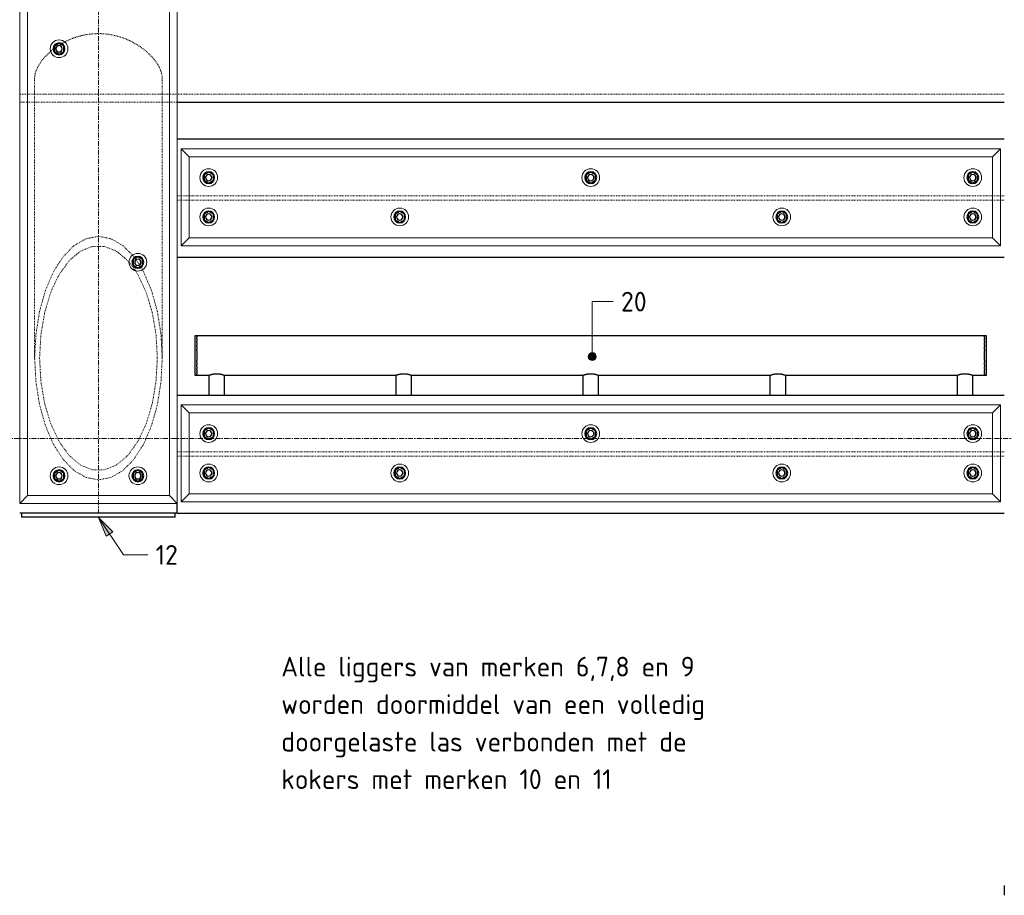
# Model space of a CAD drawing. Header units: millimetres. Extents: x -253989 to -201512, y -82117 to 103114.
# Tile 32 of 67: x -237695 to -235195, y -1160 to 1063. Entities that reach past the tile are written whole.
import ezdxf

# ---------------------------------------------------------------- set-up
doc = ezdxf.new("R2010")
doc.units = ezdxf.units.MM
doc.linetypes.add('Grid Line', pattern=[22.225, 12.7, -3.175, 3.175, -3.175])
doc.linetypes.add('XX-HIDDEN', pattern=[4, 2, -2])
for name, color, linetype, lineweight in [('N-CO-BC-BETONVORM-G', 50, 'Continuous', 25), ('N-CO-BC-BETONVORM-G-1', 50, 'XX-HIDDEN', 18), ('N-CO-BC-BETONVORM-GN', 10, 'XX-HIDDEN', 18), ('N-CO-KC-KUNSTSTOFVORM-G', 7, 'Continuous', 13), ('N-CO-SC-STAALVORM-G', 10, 'Continuous', 25), ('X-XX-AL-CONSTRUCTIELIJN-G-1', 7, 'Grid Line', 18), ('X-XX-AL-T25-1', 7, 'Continuous', 13), ('X-XX-AL-VERWIJZING-G-1', 7, 'Grid Line', 18)]:
    doc.layers.add(name, color=color, linetype=linetype, lineweight=lineweight)
doc.styles.add('NLCS-ISO_1', font='NLCS-ISO.ttf', dxfattribs={"height": 50})

# ---------------------------------------------------------------- blocks, each defined once
blk = doc.blocks.new('GM_afdekklepje - GM_afdekklepje-V4-Section 12')
at = {"layer": 'N-CO-SC-STAALVORM-G'}
for p, q in [((252077.7, -190), (252077.7, -200)), ((252467.7, -200), (252467.7, -190)), ((252104.7, -200), (252077.7, -200)), ((252440.7, -200), (252104.7, -200)), ((252467.7, -200), (252440.7, -200))]:
    blk.add_line(p, q, dxfattribs=at)
blk = doc.blocks.new('GM_Hakorit_2850 - GM_Hakorit_2850-3712023-Section 12')
at = {"layer": 'N-CO-KC-KUNSTSTOFVORM-G'}
for p, q in [((252092.7, 2665), (252072.7, 2685)), ((252072.7, -164.9), (252072.7, 2684.9)), ((252072.8, 2685), (252472.7, 2685)), ((252472.7, 2685), (252452.7, 2665)), ((252472.7, -164.9), (252472.7, 2684.9)), ((252092.7, -145), (252092.7, 2665)), ((252452.7, 2665), (252092.7, 2665)), ((252452.7, -145), (252452.7, 2665)), ((252072.7, -165), (252092.7, -145)), ((252092.7, -145), (252452.7, -145)), ((252452.7, -145), (252472.7, -165)), ((252472.7, -165), (252072.8, -165))]:
    blk.add_line(p, q, dxfattribs=at)
for centre, start, end in [((252172.7, 2615), 90, 270), ((252172.7, 2615), 270, 90), ((252372.7, 2615), 90, 270), ((252372.7, 2615), 270, 90), ((252172.7, 2073), 90, 270), ((252172.7, 2073), 270, 90), ((252372.7, 1531), 90, 270), ((252372.7, 1531), 270, 90), ((252172.7, 989), 90, 270), ((252172.7, 989), 270, 90), ((252372.7, 447), 90, 270), ((252372.7, 447), 270, 90), ((252172.7, -95), 90, 270), ((252172.7, -95), 270, 90), ((252372.7, -95), 90, 270), ((252372.7, -95), 270, 90)]:
    blk.add_arc(centre, 22.5, start, end, dxfattribs=at)
blk = doc.blocks.new('GM_Hakorit_2240 - GM_Hakorit_2240-3691594-Section 12')
at = {"layer": 'N-CO-KC-KUNSTSTOFVORM-G'}
for p, q in [((243682.7, 2685), (243702.7, 2665)), ((243682.7, 2439.1), (243682.7, 2684.9)), ((245762.7, 2685), (243682.8, 2685)), ((245742.7, 2665), (245762.7, 2685)), ((245762.7, 2684.9), (245762.7, 2439.1)), ((245742.7, 2665), (243702.7, 2665)), ((243702.7, 2665), (243702.7, 2459)), ((245742.7, 2459), (245742.7, 2665)), ((243702.7, 2459), (243682.7, 2439)), ((245742.7, 2459), (243702.7, 2459)), ((245762.7, 2439), (245742.7, 2459)), ((245762.7, 2439), (243682.8, 2439))]:
    blk.add_line(p, q, dxfattribs=at)
for centre, start, end in [((243752.7, 2612), 0, 180), ((244722.7, 2612), 360, 180), ((245692.7, 2612), 0, 180), ((243752.7, 2612), 180, 360), ((244722.7, 2612), 180, 360), ((245692.7, 2612), 180, 0), ((243752.7, 2512), 0, 180), ((244237.7, 2512), 0, 180), ((245207.7, 2512), 0, 180), ((245692.7, 2512), 0, 180), ((243752.7, 2512), 180, 360), ((244237.7, 2512), 180, 0), ((245207.7, 2512), 180, 0), ((245692.7, 2512), 180, 0)]:
    blk.add_arc(centre, 22.5, start, end, dxfattribs=at)
blk = doc.blocks.new('GM_Bouten_Moeren_Zeskant - M16-3610774-Section 12')
at = {"layer": 'N-CO-SC-STAALVORM-G'}
for p, q in [((243192.7, 2625.8), (243180.7, 2618.8)), ((243204.7, 2618.8), (243192.7, 2625.8)), ((243180.7, 2618.8), (243180.7, 2605)), ((243180.7, 2605), (243192.7, 2598.1)), ((243192.7, 2598.1), (243204.7, 2605)), ((243204.7, 2605), (243204.7, 2618.8))]:
    blk.add_line(p, q, dxfattribs=at)
for radius, start, end in [(15, 0, 180), (15, 180, 0), (8, 0, 180), (8, 180, 0)]:
    blk.add_arc((243192.7, 2611.9), radius, start, end, dxfattribs=at)
blk = doc.blocks.new('GM_haalbuis_2000 - GM_haalbuis_2000-3723340-Section 12')
at = {"layer": 'N-CO-SC-STAALVORM-G'}
for p, q in [((243722.7, 260), (243717.7, 260)), ((243717.7, 260), (243717.7, 210)), ((243722.7, 260), (243722.7, 258.4)), ((245722.7, 260), (243722.7, 260)), ((243722.7, 257.4), (243722.7, 258.3)), ((243722.7, 257.4), (243722.7, 254.1)), ((243722.7, 251.7), (243722.7, 254.1)), ((243722.7, 251.7), (243722.7, 247)), ((245727.7, 260), (245722.7, 260)), ((245722.7, 258.4), (245722.7, 260)), ((245722.7, 258.3), (245722.7, 257.4)), ((245722.7, 254.1), (245722.7, 257.4)), ((245722.7, 254.1), (245722.7, 251.7)), ((245722.7, 247), (245722.7, 251.7)), ((245727.7, 210), (245727.7, 260)), ((243722.7, 243.6), (243722.7, 247)), ((243722.7, 243.6), (243722.7, 237.5)), ((243722.7, 233.5), (243722.7, 237.6)), ((243722.7, 233.6), (243722.7, 225.9)), ((243722.7, 222.1), (243722.7, 225.9)), ((245722.7, 247), (245722.7, 243.6)), ((245722.7, 237.5), (245722.7, 243.6)), ((245722.7, 237.6), (245722.7, 233.5)), ((245722.7, 225.9), (245722.7, 233.6)), ((245722.7, 225.9), (245722.7, 222.1)), ((243717.7, 210), (243717.7, 160)), ((243722.7, 222.1), (243722.7, 210)), ((243722.7, 210), (243722.7, 197.9)), ((245722.7, 210), (245722.7, 222.1)), ((245722.7, 197.9), (245722.7, 210)), ((245727.7, 160), (245727.7, 210)), ((243722.7, 193.7), (243722.7, 197.9)), ((243722.7, 193.7), (243722.7, 186.4)), ((243722.7, 182.4), (243722.7, 186.5)), ((243722.7, 182.5), (243722.7, 176.4)), ((243722.7, 173), (243722.7, 176.4)), ((245722.7, 197.9), (245722.7, 193.7)), ((245722.7, 186.4), (245722.7, 193.7)), ((245722.7, 186.5), (245722.7, 182.4)), ((245722.7, 176.4), (245722.7, 182.5)), ((245722.7, 176.4), (245722.7, 173)), ((243717.7, 160), (243722.7, 160)), ((243722.7, 173), (243722.7, 168.3)), ((243722.7, 165.9), (243722.7, 168.3)), ((243722.7, 165.9), (243722.7, 162.6)), ((243722.7, 161.7), (243722.7, 162.6)), ((243722.7, 161.6), (243722.7, 160)), ((243722.7, 160), (243754, 160)), ((243752.7, 160), (243752.7, 110)), ((243791.4, 160), (244229, 160)), ((243792.7, 110), (243792.7, 160)), ((244227.7, 160), (244227.7, 110)), ((244266.4, 160), (244704, 160)), ((244267.7, 110), (244267.7, 160)), ((244702.7, 160), (244702.7, 110)), ((244741.4, 160), (245179, 160)), ((244742.7, 110), (244742.7, 160)), ((245177.7, 160), (245177.7, 110)), ((245216.4, 160), (245654, 160)), ((245217.7, 110), (245217.7, 160)), ((245652.7, 160), (245652.7, 110)), ((245691.4, 160), (245722.7, 160)), ((245692.7, 110), (245692.7, 160)), ((245722.7, 168.3), (245722.7, 173)), ((245722.7, 168.3), (245722.7, 165.9)), ((245722.7, 162.6), (245722.7, 165.9)), ((245722.7, 162.6), (245722.7, 161.7)), ((245722.7, 160), (245722.7, 161.6)), ((245722.7, 160), (245727.7, 160))]:
    blk.add_line(p, q, dxfattribs=at)
for points, knots in [([(243752.8, 160), (243752.8, 160), (243753, 160.1), (243753.4, 160.3), (243753.9, 160.5), (243754.6, 160.7), (243755.4, 161), (243756.2, 161.3), (243756.9, 161.5), (243757.2, 161.6), (243757.4, 161.7)], [-0.9884455, -0.9884455, -0.9884455, -0.9884455, -0.9444444, -0.9166667, -0.8888889, -0.8611111, -0.8333333, -0.8055556, -0.7916667, -0.7777778, -0.7777778, -0.7777778, -0.7777778]), ([(243757.4, 161.7), (243757.6, 161.7), (243758, 161.9), (243758.8, 162.1), (243759.9, 162.4), (243761, 162.7), (243762, 162.9), (243762.7, 163.1), (243763.5, 163.2), (243764.5, 163.4), (243765.8, 163.7), (243767.5, 163.9), (243769.2, 164.1), (243771, 164.1), (243772.7, 164.2), (243774.5, 164.1), (243776.3, 164.1), (243778, 163.9), (243779.6, 163.7), (243781, 163.4), (243782, 163.2), (243782.8, 163.1), (243783.5, 162.9), (243784.5, 162.7), (243785.6, 162.4), (243786.7, 162.1), (243787.5, 161.9), (243787.9, 161.7), (243788, 161.7)], [-0.7777778, -0.7777778, -0.7777778, -0.7777778, -0.7638889, -0.75, -0.7222222, -0.6944444, -0.6805556, -0.6666667, -0.6527778, -0.6388889, -0.6111111, -0.5833333, -0.5555556, -0.5277778, -0.5, -0.4722222, -0.4444444, -0.4166667, -0.3888889, -0.3611111, -0.3472222, -0.3333333, -0.3194444, -0.3055556, -0.2777778, -0.25, -0.2361111, -0.2222222, -0.2222222, -0.2222222, -0.2222222]), ([(243788, 161.7), (243788.2, 161.6), (243788.6, 161.5), (243789.3, 161.3), (243790.1, 161), (243790.9, 160.7), (243791.5, 160.5), (243792.1, 160.3), (243792.5, 160.1), (243792.7, 160), (243792.7, 160)], [-0.2222222, -0.2222222, -0.2222222, -0.2222222, -0.2083333, -0.1944444, -0.1666667, -0.1388889, -0.1111111, -0.0833333, -0.0555556, -0.0115495, -0.0115495, -0.0115495, -0.0115495]), ([(244227.8, 160), (244227.8, 160), (244228, 160.1), (244228.4, 160.3), (244228.9, 160.5), (244229.6, 160.7), (244230.4, 161), (244231.2, 161.3), (244231.9, 161.5), (244232.2, 161.6), (244232.4, 161.7)], [-0.9884455, -0.9884455, -0.9884455, -0.9884455, -0.9444444, -0.9166667, -0.8888889, -0.8611111, -0.8333333, -0.8055556, -0.7916667, -0.7777778, -0.7777778, -0.7777778, -0.7777778]), ([(244232.4, 161.7), (244232.6, 161.7), (244233, 161.9), (244233.8, 162.1), (244234.9, 162.4), (244236, 162.7), (244237, 162.9), (244237.7, 163.1), (244238.5, 163.2), (244239.5, 163.4), (244240.8, 163.7), (244242.5, 163.9), (244244.2, 164.1), (244246, 164.1), (244247.7, 164.2), (244249.5, 164.1), (244251.3, 164.1), (244253, 163.9), (244254.6, 163.7), (244256, 163.4), (244257, 163.2), (244257.8, 163.1), (244258.5, 162.9), (244259.5, 162.7), (244260.6, 162.4), (244261.7, 162.1), (244262.5, 161.9), (244262.9, 161.7), (244263, 161.7)], [-0.7777778, -0.7777778, -0.7777778, -0.7777778, -0.7638889, -0.75, -0.7222222, -0.6944444, -0.6805556, -0.6666667, -0.6527778, -0.6388889, -0.6111111, -0.5833333, -0.5555556, -0.5277778, -0.5, -0.4722222, -0.4444444, -0.4166667, -0.3888889, -0.3611111, -0.3472222, -0.3333333, -0.3194444, -0.3055556, -0.2777778, -0.25, -0.2361111, -0.2222222, -0.2222222, -0.2222222, -0.2222222]), ([(244263, 161.7), (244263.2, 161.6), (244263.6, 161.5), (244264.3, 161.3), (244265.1, 161), (244265.9, 160.7), (244266.5, 160.5), (244267.1, 160.3), (244267.5, 160.1), (244267.7, 160), (244267.7, 160)], [-0.2222222, -0.2222222, -0.2222222, -0.2222222, -0.2083333, -0.1944444, -0.1666667, -0.1388889, -0.1111111, -0.0833333, -0.0555556, -0.0115495, -0.0115495, -0.0115495, -0.0115495]), ([(244702.8, 160), (244702.8, 160), (244703, 160.1), (244703.4, 160.3), (244703.9, 160.5), (244704.6, 160.7), (244705.4, 161), (244706.2, 161.3), (244706.9, 161.5), (244707.2, 161.6), (244707.4, 161.7)], [-0.9884455, -0.9884455, -0.9884455, -0.9884455, -0.9444444, -0.9166667, -0.8888889, -0.8611111, -0.8333333, -0.8055556, -0.7916667, -0.7777778, -0.7777778, -0.7777778, -0.7777778]), ([(244707.4, 161.7), (244707.6, 161.7), (244708, 161.9), (244708.8, 162.1), (244709.9, 162.4), (244711, 162.7), (244712, 162.9), (244712.7, 163.1), (244713.5, 163.2), (244714.5, 163.4), (244715.8, 163.7), (244717.5, 163.9), (244719.2, 164.1), (244721, 164.1), (244722.7, 164.2), (244724.5, 164.1), (244726.3, 164.1), (244728, 163.9), (244729.6, 163.7), (244731, 163.4), (244732, 163.2), (244732.8, 163.1), (244733.5, 162.9), (244734.5, 162.7), (244735.6, 162.4), (244736.7, 162.1), (244737.5, 161.9), (244737.9, 161.7), (244738, 161.7)], [-0.7777778, -0.7777778, -0.7777778, -0.7777778, -0.7638889, -0.75, -0.7222222, -0.6944444, -0.6805556, -0.6666667, -0.6527778, -0.6388889, -0.6111111, -0.5833333, -0.5555556, -0.5277778, -0.5, -0.4722222, -0.4444444, -0.4166667, -0.3888889, -0.3611111, -0.3472222, -0.3333333, -0.3194444, -0.3055556, -0.2777778, -0.25, -0.2361111, -0.2222222, -0.2222222, -0.2222222, -0.2222222]), ([(244738, 161.7), (244738.2, 161.6), (244738.6, 161.5), (244739.3, 161.3), (244740.1, 161), (244740.9, 160.7), (244741.5, 160.5), (244742.1, 160.3), (244742.5, 160.1), (244742.7, 160), (244742.7, 160)], [-0.2222222, -0.2222222, -0.2222222, -0.2222222, -0.2083333, -0.1944444, -0.1666667, -0.1388889, -0.1111111, -0.0833333, -0.0555556, -0.0115495, -0.0115495, -0.0115495, -0.0115495]), ([(245177.8, 160), (245177.8, 160), (245178, 160.1), (245178.4, 160.3), (245178.9, 160.5), (245179.6, 160.7), (245180.4, 161), (245181.2, 161.3), (245181.9, 161.5), (245182.2, 161.6), (245182.4, 161.7)], [-0.9884455, -0.9884455, -0.9884455, -0.9884455, -0.9444444, -0.9166667, -0.8888889, -0.8611111, -0.8333333, -0.8055556, -0.7916667, -0.7777778, -0.7777778, -0.7777778, -0.7777778]), ([(245182.4, 161.7), (245182.6, 161.7), (245183, 161.9), (245183.8, 162.1), (245184.9, 162.4), (245186, 162.7), (245187, 162.9), (245187.7, 163.1), (245188.5, 163.2), (245189.5, 163.4), (245190.8, 163.7), (245192.5, 163.9), (245194.2, 164.1), (245196, 164.1), (245197.7, 164.2), (245199.5, 164.1), (245201.3, 164.1), (245203, 163.9), (245204.6, 163.7), (245206, 163.4), (245207, 163.2), (245207.8, 163.1), (245208.5, 162.9), (245209.5, 162.7), (245210.6, 162.4), (245211.7, 162.1), (245212.5, 161.9), (245212.9, 161.7), (245213, 161.7)], [-0.7777778, -0.7777778, -0.7777778, -0.7777778, -0.7638889, -0.75, -0.7222222, -0.6944444, -0.6805556, -0.6666667, -0.6527778, -0.6388889, -0.6111111, -0.5833333, -0.5555556, -0.5277778, -0.5, -0.4722222, -0.4444444, -0.4166667, -0.3888889, -0.3611111, -0.3472222, -0.3333333, -0.3194444, -0.3055556, -0.2777778, -0.25, -0.2361111, -0.2222222, -0.2222222, -0.2222222, -0.2222222]), ([(245213, 161.7), (245213.2, 161.6), (245213.6, 161.5), (245214.3, 161.3), (245215.1, 161), (245215.9, 160.7), (245216.5, 160.5), (245217.1, 160.3), (245217.5, 160.1), (245217.7, 160), (245217.7, 160)], [-0.2222222, -0.2222222, -0.2222222, -0.2222222, -0.2083333, -0.1944444, -0.1666667, -0.1388889, -0.1111111, -0.0833333, -0.0555556, -0.0115495, -0.0115495, -0.0115495, -0.0115495]), ([(245652.8, 160), (245652.8, 160), (245653, 160.1), (245653.4, 160.3), (245653.9, 160.5), (245654.6, 160.7), (245655.4, 161), (245656.2, 161.3), (245656.9, 161.5), (245657.2, 161.6), (245657.4, 161.7)], [-0.9884455, -0.9884455, -0.9884455, -0.9884455, -0.9444444, -0.9166667, -0.8888889, -0.8611111, -0.8333333, -0.8055556, -0.7916667, -0.7777778, -0.7777778, -0.7777778, -0.7777778]), ([(245657.4, 161.7), (245657.6, 161.7), (245658, 161.9), (245658.8, 162.1), (245659.9, 162.4), (245661, 162.7), (245662, 162.9), (245662.7, 163.1), (245663.5, 163.2), (245664.5, 163.4), (245665.8, 163.7), (245667.5, 163.9), (245669.2, 164.1), (245671, 164.1), (245672.7, 164.2), (245674.5, 164.1), (245676.3, 164.1), (245678, 163.9), (245679.6, 163.7), (245681, 163.4), (245682, 163.2), (245682.8, 163.1), (245683.5, 162.9), (245684.5, 162.7), (245685.6, 162.4), (245686.7, 162.1), (245687.5, 161.9), (245687.9, 161.7), (245688, 161.7)], [-0.7777778, -0.7777778, -0.7777778, -0.7777778, -0.7638889, -0.75, -0.7222222, -0.6944444, -0.6805556, -0.6666667, -0.6527778, -0.6388889, -0.6111111, -0.5833333, -0.5555556, -0.5277778, -0.5, -0.4722222, -0.4444444, -0.4166667, -0.3888889, -0.3611111, -0.3472222, -0.3333333, -0.3194444, -0.3055556, -0.2777778, -0.25, -0.2361111, -0.2222222, -0.2222222, -0.2222222, -0.2222222]), ([(245688, 161.7), (245688.2, 161.6), (245688.6, 161.5), (245689.3, 161.3), (245690.1, 161), (245690.9, 160.7), (245691.5, 160.5), (245692.1, 160.3), (245692.5, 160.1), (245692.7, 160), (245692.7, 160)], [-0.2222222, -0.2222222, -0.2222222, -0.2222222, -0.2083333, -0.1944444, -0.1666667, -0.1388889, -0.1111111, -0.0833333, -0.0555556, -0.0115495, -0.0115495, -0.0115495, -0.0115495])]:
    blk.add_open_spline(points, degree=3, knots=knots, dxfattribs=at)
blk = doc.blocks.new('NLI_Balk_Buis - ø813_20-3672000-Section 12')
at = {"layer": 'N-CO-BC-BETONVORM-GN'}
for p, q in [((243292.7, 873.5), (243272.8, 873.5)), ((243272.8, 853.5), (243292.7, 853.5)), ((243310.8, 873.5), (243292.8, 873.5)), ((243292.8, 853.5), (243310.8, 853.5)), ((243634.7, 873.5), (243310.8, 873.5)), ((243310.8, 853.5), (243634.7, 853.5)), ((243652.7, 873.5), (243634.7, 873.5)), ((243634.7, 853.5), (243652.7, 853.5)), ((243672.7, 873.5), (243652.8, 873.5)), ((243652.8, 853.5), (243672.7, 853.5)), ((245772.7, 873.5), (243672.7, 873.5))]:
    blk.add_line(p, q, dxfattribs=at)
at = {"layer": 'N-CO-SC-STAALVORM-G'}
blk.add_line((243672.7, 853.5), (245772.7, 853.5), dxfattribs=at)
blk = doc.blocks.new('NLI_Balk_H - HEB300-V9-Section 12')
at = {"layer": 'N-CO-BC-BETONVORM-GN'}
for p, q in [((243672.7, 1265.5), (243682.7, 1265.5)), ((243672.7, 1254.5), (243682.7, 1254.5)), ((243682.8, 1265.5), (243702.7, 1265.5)), ((243682.8, 1254.5), (243702.7, 1254.5)), ((243702.8, 1265.5), (245742.7, 1265.5)), ((243702.8, 1254.5), (245742.7, 1254.5)), ((245742.8, 1265.5), (245762.7, 1265.5)), ((245742.8, 1254.5), (245762.7, 1254.5)), ((245762.8, 1265.5), (245772.7, 1265.5)), ((245762.8, 1254.5), (245772.7, 1254.5))]:
    blk.add_line(p, q, dxfattribs=at)

msp = doc.modelspace()

# ---------------------------------------------------------------- hatches: boundary and pattern name
at = {"layer": 'X-XX-AL-T25-1'}
h = msp.add_hatch(color=256, dxfattribs=at)
edge = h.paths.add_edge_path(flags=0)
edge.add_arc((-236241.2, 207.5), 10, 0, 360)
msp.add_hatch(color=256, dxfattribs=at).paths.add_polyline_path([(-237494.9, -201.3), (-237475.3, -248.3), (-237458.7, -237.1)], flags=0)

# ---------------------------------------------------------------- linework, layer by layer
at = {"layer": 'N-CO-BC-BETONVORM-GN'}
for p, q in [((-237657, 913.8), (-237657, 203.7)), ((-237333.1, 203.7), (-237333.1, 913.8)), ((-237403.7, 459), (-237402.1, 456.9)), ((-237402.1, 456.8), (-237399.7, 453.6)), ((-237399.6, 453.5), (-237390.8, 440.3)), ((-237401.3, 425.8), (-237417.4, 447.4)), ((-237390.7, 440.2), (-237388.7, 436.9)), ((-237388.7, 436.8), (-237387.2, 434.4)), ((-237387.2, 434.3), (-237383.5, 427.9))]:
    msp.add_line(p, q, dxfattribs=at)
at = {"layer": 'N-CO-BC-BETONVORM-GN', "flags": 128}
for points in [[(-237657, 205.4), (-237653.8, 264), (-237644.6, 322), (-237629.7, 375.4), (-237609.5, 422.3), (-237585, 460.7), (-237557, 489.2), (-237526.6, 506.8), (-237495, 512.8), (-237463.4, 506.8), (-237433, 489.2), (-237408.5, 465)], [(-237417.4, 447.5), (-237420.3, 450.7), (-237448.8, 475), (-237479.4, 487.3), (-237510.6, 487.3), (-237541.2, 475), (-237569.7, 450.7), (-237595, 415.7), (-237615.9, 371.4), (-237631.5, 319.7), (-237641.2, 263), (-237644.5, 203.7)], [(-237408.4, 464.9), (-237405, 460.7), (-237403.8, 459.1)], [(-237345.6, 203.7), (-237348.8, 263), (-237358.5, 319.7), (-237374.1, 371.4), (-237395, 415.7), (-237401.2, 425.7)], [(-237383.5, 427.8), (-237380.5, 422.3), (-237360.3, 375.4), (-237345.4, 322), (-237336.2, 264), (-237333.1, 205.4)], [(-237333.1, 203.7), (-237336.2, 143.5), (-237345.4, 85.5), (-237360.3, 32.1), (-237380.5, -14.8), (-237405, -53.2), (-237433, -81.7), (-237463.4, -99.3), (-237495, -105.3), (-237526.6, -99.3), (-237557, -81.7), (-237585, -53.2), (-237609.5, -14.8), (-237629.7, 32.1), (-237644.6, 85.5), (-237653.8, 143.5), (-237657, 203.7)], [(-237644.5, 203.7), (-237641.2, 144.5), (-237631.5, 87.8), (-237615.9, 36.1), (-237595, -8.2), (-237569.7, -43.2), (-237541.2, -67.5), (-237510.6, -79.8), (-237479.4, -79.8), (-237448.8, -67.5), (-237420.3, -43.2), (-237395, -8.2), (-237374.1, 36.1), (-237358.5, 87.8), (-237348.8, 144.5), (-237345.6, 203.7)]]:
    msp.add_lwpolyline(points, dxfattribs=at)
at = {"layer": 'N-CO-BC-BETONVORM-GN'}
for points, knots in [([(-237333.1, 913.8), (-237333.1, 921.6), (-237336.2, 934.4), (-237346.2, 952.3), (-237356.4, 965.7), (-237369.1, 978.7), (-237384.1, 991), (-237401.1, 1002.1), (-237419.9, 1011.7), (-237440.2, 1019.4), (-237461.6, 1024.7), (-237483.8, 1027.5), (-237506.2, 1027.5), (-237528.4, 1024.7), (-237549.8, 1019.4), (-237567.2, 1012.8), (-237577.1, 1008), (-237580.7, 1006.2)], [0, 0, 0, 0, 0.0869565, 0.1304348, 0.173913, 0.2173913, 0.2608696, 0.3043478, 0.3478261, 0.3913043, 0.4347826, 0.4782609, 0.5217391, 0.5652174, 0.6086957, 0.6521739, 0.6767949, 0.6767949, 0.6767949, 0.6767949]), ([(-237588.2, 1002.1), (-237588.3, 1002.1), (-237589.2, 1001.5), (-237590.2, 1001), (-237590.9, 1000.5)], [0.694617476, 0.694617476, 0.694617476, 0.694617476, 0.695652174, 0.701419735, 0.701419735, 0.701419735, 0.701419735]), ([(-237616.5, 982.1), (-237617.9, 981), (-237623.9, 975.6), (-237633.6, 965.7), (-237645.5, 950), (-237654.6, 932.2), (-237657, 919.7), (-237657, 913.8)], [0.7704564, 0.7704564, 0.7704564, 0.7704564, 0.7826087, 0.826087, 0.8695652, 0.9347826, 1, 1, 1, 1]), ([(-237601.8, 993.5), (-237603.1, 992.6), (-237604.8, 991.4), (-237606.5, 990.1), (-237607, 989.7)], [0.72913567, 0.72913567, 0.72913567, 0.72913567, 0.73913043, 0.74322421, 0.74322421, 0.74322421, 0.74322421])]:
    msp.add_open_spline(points, degree=3, knots=knots, dxfattribs=at)
for points in [[(-237591, 1000.4), (-237592.9, 999.3), (-237594.8, 998.1), (-237596.6, 997)], [(-237580.8, 1006.2), (-237583.2, 1004.9), (-237585.7, 1003.6), (-237588, 1002.2)], [(-237610.1, 987.4), (-237612.3, 985.7), (-237614.4, 984), (-237616.5, 982.2)], [(-237607.1, 989.6), (-237608.1, 988.9), (-237609, 988.2), (-237610, 987.5)], [(-237596.8, 996.8), (-237598.4, 995.8), (-237600, 994.7), (-237601.6, 993.7)]]:
    msp.add_open_spline(points, degree=3, dxfattribs=at)
at = {"layer": 'N-CO-SC-STAALVORM-G'}
for p, q in [((-237295, 760), (-235195.1, 760)), ((-237295, 460), (-235195.1, 460)), ((-237295, 110), (-235195.1, 110)), ((-237295, -190), (-237295, -165)), ((-237663, -190), (-237695, -190)), ((-237327, -190), (-237663, -190)), ((-237295, -190), (-237327, -190)), ((-237295, -190), (-235195.1, -190)), ((-235195, -1135), (-235195, -1160))]:
    msp.add_line(p, q, dxfattribs=at)
at = {"layer": 'X-XX-AL-CONSTRUCTIELIJN-G-1'}
msp.add_line((-237495, 2710), (-237495, -190), dxfattribs=at)
at = {"layer": 'X-XX-AL-T25-1'}
for p, q in [((-236241.2, 347), (-236188.3, 347)), ((-236241.2, 207.5), (-236241.2, 347)), ((-237494.9, -201.3), (-237475.3, -248.3)), ((-237458.7, -237.1), (-237494.9, -201.3)), ((-237494.9, -201.3), (-237431.2, -295.8)), ((-237475.3, -248.3), (-237458.7, -237.1)), ((-237431.2, -295.8), (-237369.8, -295.8))]:
    msp.add_line(p, q, dxfattribs=at)
msp.add_circle((-236241.2, 207.5), 10, dxfattribs=at)
at = {"layer": 'X-XX-AL-VERWIJZING-G-1'}
msp.add_line((-239509.5, 0), (-226978.8, 0), dxfattribs=at)

# ---------------------------------------------------------------- block references
at = {"layer": 'N-CO-BC-BETONVORM-G'}
for name, p in [('GM_Hakorit_2850 - GM_Hakorit_2850-3712023-Section 12', (-489767.7, 0)), ('GM_Bouten_Moeren_Zeskant - M16-3610774-Section 12', (-480787.7, -1623)), ('GM_Hakorit_2240 - GM_Hakorit_2240-3691594-Section 12', (-480967.7, -1950)), ('GM_Bouten_Moeren_Zeskant - M16-3610774-Section 12', (-480407.7, -1950)), ('GM_Bouten_Moeren_Zeskant - M16-3610774-Section 12', (-479437.7, -1950)), ('GM_Bouten_Moeren_Zeskant - M16-3610774-Section 12', (-478467.7, -1950)), ('GM_Bouten_Moeren_Zeskant - M16-3610774-Section 12', (-480407.7, -2050)), ('GM_Bouten_Moeren_Zeskant - M16-3610774-Section 12', (-479922.7, -2050)), ('GM_Bouten_Moeren_Zeskant - M16-3610774-Section 12', (-478952.7, -2050)), ('GM_Bouten_Moeren_Zeskant - M16-3610774-Section 12', (-478467.7, -2050)), ('GM_Bouten_Moeren_Zeskant - M16-3610774-Section 12', (-480587.7, -2165)), ('GM_haalbuis_2000 - GM_haalbuis_2000-3723340-Section 12', (-480967.7, 0)), ('GM_Hakorit_2240 - GM_Hakorit_2240-3691594-Section 12', (-480967.7, -2600)), ('GM_Bouten_Moeren_Zeskant - M16-3610774-Section 12', (-480407.7, -2600)), ('GM_Bouten_Moeren_Zeskant - M16-3610774-Section 12', (-479437.7, -2600)), ('GM_Bouten_Moeren_Zeskant - M16-3610774-Section 12', (-478467.7, -2600)), ('GM_Bouten_Moeren_Zeskant - M16-3610774-Section 12', (-480407.7, -2700)), ('GM_Bouten_Moeren_Zeskant - M16-3610774-Section 12', (-479922.7, -2700)), ('GM_Bouten_Moeren_Zeskant - M16-3610774-Section 12', (-478952.7, -2700)), ('GM_Bouten_Moeren_Zeskant - M16-3610774-Section 12', (-478467.7, -2700)), ('GM_Bouten_Moeren_Zeskant - M16-3610774-Section 12', (-480787.7, -2707)), ('GM_Bouten_Moeren_Zeskant - M16-3610774-Section 12', (-480587.7, -2707)), ('GM_afdekklepje - GM_afdekklepje-V4-Section 12', (-489767.7, 0))]:
    msp.add_blockref(name, p, dxfattribs=at)
at = {"layer": 'N-CO-BC-BETONVORM-G-1'}
for name, p in [('NLI_Balk_Buis - ø813_20-3672000-Section 12', (-480967.7, 0)), ('NLI_Balk_H - HEB300-V9-Section 12', (-480967.7, -650)), ('NLI_Balk_H - HEB300-V9-Section 12', (-480967.7, -1300))]:
    msp.add_blockref(name, p, dxfattribs=at)

# ---------------------------------------------------------------- texts
at = {"layer": 'X-XX-AL-T25-1', "char_height": 50, "attachment_point": 1, "style": 'NLCS-ISO_1'}
for s, insert, width in [('20', (-236168.3, 372), 86.582), ('12', (-237349.8, -270.8), 73.755), ('Alle liggers van merken 6,7,8 en 9 ', (-237030.9, -554.5), 1351.645), ('worden doormiddel van een volledig ', (-237030.9, -649.8), 1383.713), ('doorgelaste las verbonden met de ', (-237030.9, -745), 1343.628), ('kokers met merken 10 en 11', (-237030.9, -840.3), 1058.227)]:
    msp.add_mtext(s, dxfattribs=dict(at, insert=insert, width=width))

doc.saveas('drawing.dxf')
